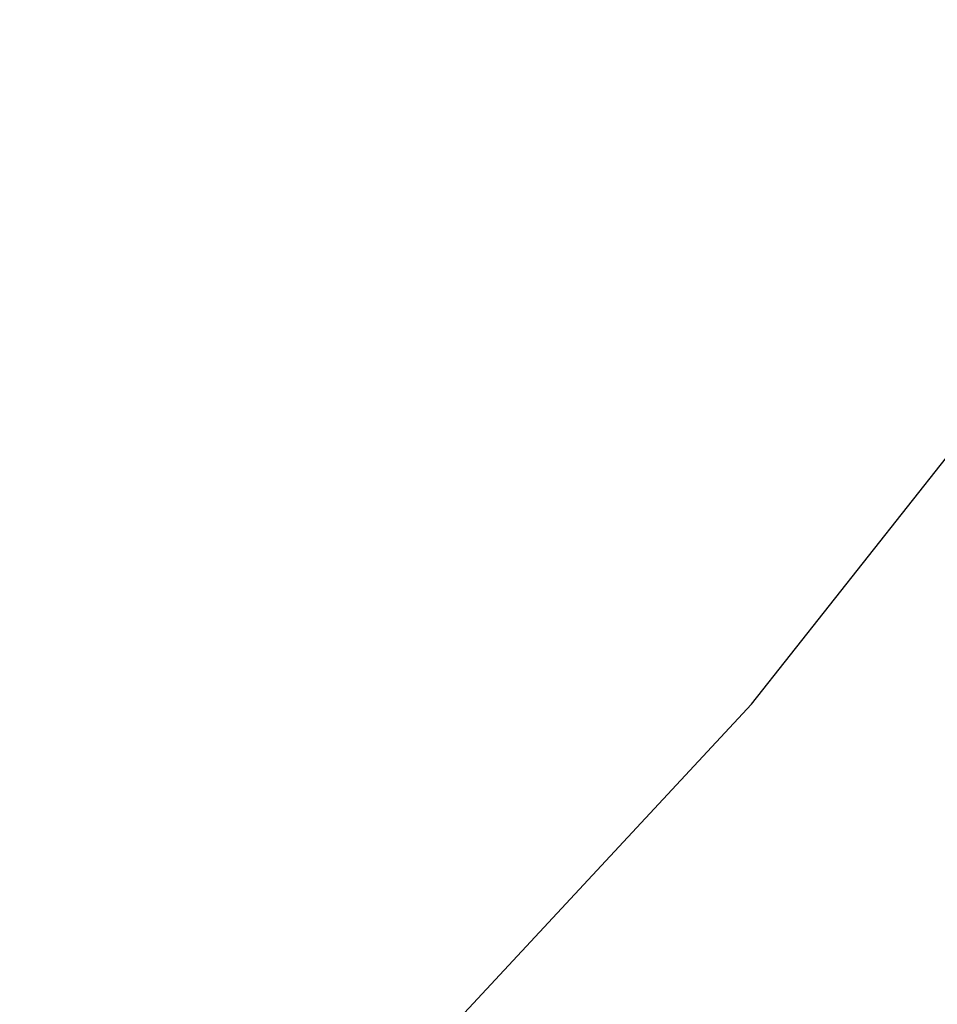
# Paper-space layout '_Trimétrica' of a CAD drawing. Header units: millimetres. Extents: x -779 to 439, y -976 to 228.
# Tile 134 of 186: x -277.2 to -271.83, y -603.6 to -597.85. Entities that reach past the tile are written whole.
import ezdxf

# ---------------------------------------------------------------- set-up
doc = ezdxf.new("R2010")
doc.units = ezdxf.units.MM

psp = doc.layouts.new('_Trimétrica')

# ---------------------------------------------------------------- linework, layer by layer
at = {"color": 8, "linetype": 'Continuous', "lineweight": 25, "flags": 128}
psp.add_lwpolyline([(-317.1773, -622.1035), (-312.3476, -621.7436), (-307.6309, -621.0735), (-303.0444, -620.0955), (-298.6048, -618.8133), (-294.3284, -617.2314), (-290.2308, -615.3558), (-286.3269, -613.1932), (-282.6309, -610.7514), (-279.1563, -608.0396), (-275.9159, -605.0674), (-272.9214, -601.8458), (-270.1837, -598.3865), (-267.7129, -594.7021), (-265.518, -590.8062), (-263.607, -586.7128), (-261.9868, -582.437), (-260.6634, -577.9943), (-259.6415, -573.401), (-258.925, -568.6738), (-258.5164, -563.8299), (-258.4173, -558.8871), (-258.6279, -553.8633)], dxfattribs=at)
at = {"color": 7, "linetype": 'Continuous', "lineweight": 25}
psp.add_arc((-311.8576, -565.2046), 57.6332, 307.080791, 322.015284, dxfattribs=at)
psp.add_open_spline([(-575.4016, -598.4771), (-574.6278, -599.9915), (-572.3957, -604.3597), (-568.5189, -611.5243), (-563.6982, -619.9368), (-558.6418, -628.2556), (-553.3591, -636.4733), (-547.8544, -644.5814), (-542.1337, -652.5717), (-536.2027, -660.4362), (-530.0676, -668.1669), (-523.7345, -675.756), (-517.21, -683.1958), (-510.5005, -690.4789), (-503.613, -697.5978), (-496.5544, -704.5453), (-489.3319, -711.3144), (-481.9527, -717.8982), (-474.4243, -724.29), (-466.7543, -730.4833), (-458.9504, -736.4718), (-451.0206, -742.2493), (-442.9727, -747.8099), (-434.8149, -753.1479), (-426.5554, -758.2579), (-418.2025, -763.1344), (-409.7647, -767.7725), (-401.2505, -772.1673), (-392.6684, -776.3143), (-384.0272, -780.209), (-375.3356, -783.8473), (-366.6024, -787.2254), (-357.8366, -790.3396), (-349.0471, -793.1866), (-340.2427, -795.7633), (-331.4327, -798.0669), (-322.6259, -800.0949), (-313.8316, -801.8449), (-305.0587, -803.315), (-296.3164, -804.5035), (-287.6138, -805.4092), (-278.9599, -806.0308), (-270.3639, -806.3677), (-261.8346, -806.4195), (-253.3812, -806.186), (-245.0125, -805.6674), (-236.7374, -804.8644), (-228.5645, -803.7779), (-220.5026, -802.4089), (-212.5601, -800.7593), (-204.7453, -798.8307), (-197.0665, -796.6255), (-189.5316, -794.1461), (-182.1485, -791.3955), (-174.9249, -788.3766), (-167.8676, -785.0933), (-160.9855, -781.5473), (-154.2792, -777.7504), (-147.7793, -773.6772), (-143.1987, -770.6346), (-140.847, -768.8782), (-140.5322, -768.6431)], degree=3, knots=[0, 0, 0, 0, 0.009218, 0.026587, 0.043957, 0.061327, 0.078696, 0.096065, 0.113434, 0.130802, 0.148171, 0.165539, 0.182907, 0.200276, 0.217644, 0.235013, 0.252381, 0.26975, 0.28712, 0.30449, 0.32186, 0.339231, 0.356602, 0.373975, 0.391347, 0.408721, 0.426095, 0.443469, 0.460845, 0.47822, 0.495596, 0.512971, 0.530346, 0.547721, 0.565095, 0.582467, 0.599838, 0.617206, 0.634571, 0.651933, 0.669291, 0.686644, 0.703991, 0.721332, 0.738665, 0.75599, 0.773306, 0.790612, 0.807907, 0.825192, 0.842464, 0.859723, 0.87697, 0.894203, 0.911424, 0.928632, 0.945827, 0.963011, 0.980184, 0.997347, 1, 1, 1, 1], dxfattribs=at)

doc.saveas('drawing.dxf')
